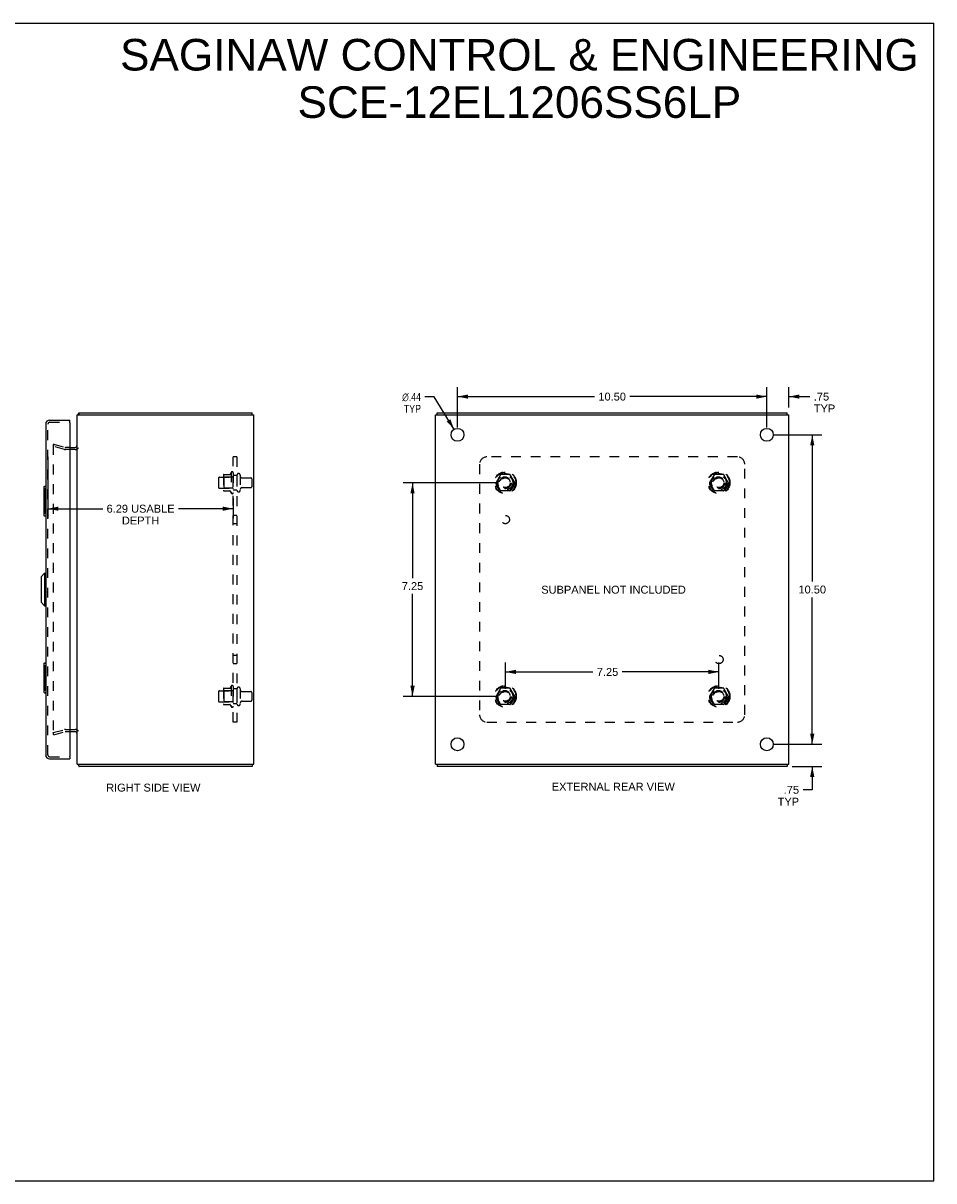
# Model space of a CAD drawing. Header units: inches. Extents: x 0 to 60.7, y 0 to 39.3.
# Tile 4 of 4: x 29.8 to 60.7, y 0 to 39.3. Entities that reach past the tile are written whole.
import ezdxf

# ---------------------------------------------------------------- set-up
doc = ezdxf.new("R2010")
doc.units = ezdxf.units.IN
doc.header["$LTSCALE"] = 3.339286
doc.header["$MEASUREMENT"] = 0
doc.linetypes.add('HIDDEN', pattern=[0.2, 0.1, -0.1])
doc.layers.get('0').update_dxf_attribs({"linetype": 'CONTINUOUS'})
for name, color, linetype in [('DEFAULT_2', 8, 'HIDDEN'), ('DIMENSIONS', 7, 'CONTINUOUS'), ('DOOR_ASSEMBLY', 7, 'CONTINUOUS'), ('SUBPANEL', 7, 'CONTINUOUS')]:
    doc.layers.add(name, color=color, linetype=linetype)
doc.styles.get("Standard").update_dxf_attribs({"font": 'arial.ttf'})
doc.styles.add('TEXTSTYLE_1', font='gdt', dxfattribs={"width": 0.8})
doc.dimstyles.new('DIMSTYLE_1', dxfattribs={"dimtxt": 0.267857, "dimasz": 0.357143, "dimexe": 0.09, "dimexo": 0.07, "dimgap": 0.0375, "dimtad": 0, "dimtih": 1, "dimtoh": 1, "dimzin": 4, "dimdsep": 46, "dimtxsty": 'Standard', "dimblk": '_FILLED', "dimblk1": '_FILLED', "dimblk2": '_FILLED', "dimcen": 0.09, "dimadec": 3, "dimazin": 1, "dimtfac": 1, "dimtdec": 3, "dimtofl": 0, "dimtmove": 0, "dimatfit": 3, "dimldrblk": '_FILLED', "dimfxl": 0, "dimtolj": 1, "dimtzin": 4, "dimarcsym": 0})
doc.dimstyles.new('DIMSTYLE_2', dxfattribs={"dimtxt": 0.267857, "dimasz": 0.357143, "dimexe": 0.09, "dimexo": 0.07, "dimgap": 0.09, "dimtad": 0, "dimtih": 1, "dimtoh": 1, "dimzin": 4, "dimdsep": 46, "dimtxsty": 'Standard', "dimblk": '_FILLED', "dimblk1": '_FILLED', "dimblk2": '_FILLED', "dimcen": 0.09, "dimadec": 3, "dimazin": 1, "dimtfac": 1, "dimtdec": 3, "dimtofl": 0, "dimtmove": 0, "dimatfit": 1, "dimldrblk": '_FILLED', "dimfxl": 0, "dimtolj": 1, "dimtzin": 4, "dimarcsym": 0})

# ---------------------------------------------------------------- blocks, each defined once
blk = doc.blocks.new('_FILLED')
at = {"color": 0, "linetype": 'ByBlock'}
blk.add_solid([(0, 0), (-1, 0.2), (-1, -0.2)], dxfattribs=at)
blk = doc.blocks.new('*D6')
at = {"layer": 'DIMENSIONS', "color": 2, "linetype": 'Continuous'}
for p, q in [((30.645, 24.566), (30.645, 22.488)), ((30.645, 22.809), (32.505, 22.809)), ((36.938, 22.809), (35.078, 22.809)), ((36.938, 23.165), (36.938, 22.488))]:
    blk.add_line(p, q, dxfattribs=at)
at = {"layer": 'DIMENSIONS', "color": 2, "linetype": 'Continuous', "xscale": 0.3571428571, "yscale": 0.3571428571, "zscale": 0.3571428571, "rotation": 180}
blk.add_blockref('_FILLED', (30.645, 22.809), dxfattribs=at)
at = {"layer": 'DIMENSIONS', "color": 2, "linetype": 'Continuous', "xscale": 0.3571428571, "yscale": 0.3571428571, "zscale": 0.3571428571}
blk.add_blockref('_FILLED', (36.938, 22.809), dxfattribs=at)
at = {"layer": 'DIMENSIONS', "color": 2, "linetype": 'Continuous', "insert": (33.791, 22.943), "char_height": 0.26786, "width": 2.30516, "attachment_point": 2, "line_spacing_factor": 0.9}
blk.add_mtext('6.29 USABLE\\PDEPTH', dxfattribs=at)
blk = doc.blocks.new('*D7')
at = {"layer": 'DIMENSIONS', "color": 2, "linetype": 'Continuous'}
for p, q in [((55.296, 25.316), (56.908, 25.316)), ((56.587, 25.316), (56.587, 20.334)), ((56.587, 14.816), (56.587, 19.798)), ((55.296, 14.816), (56.908, 14.816))]:
    blk.add_line(p, q, dxfattribs=at)
at = {"layer": 'DIMENSIONS', "color": 2, "linetype": 'Continuous', "xscale": 0.3571428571, "yscale": 0.3571428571, "zscale": 0.3571428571}
for p, rotation in [((56.587, 25.316), 90), ((56.587, 14.816), 270)]:
    blk.add_blockref('_FILLED', p, dxfattribs=dict(at, rotation=rotation))
at = {"layer": 'DIMENSIONS', "color": 2, "linetype": 'Continuous', "insert": (56.587, 20.2), "char_height": 0.2679, "width": 0.93601, "attachment_point": 2, "line_spacing_factor": 0.9}
blk.add_mtext('10.50', dxfattribs=at)
blk = doc.blocks.new('*D8')
at = {"layer": 'DIMENSIONS', "color": 2, "linetype": 'Continuous'}
for p, q in [((44.546, 25.566), (44.546, 26.934)), ((55.046, 25.566), (55.046, 26.934)), ((44.546, 26.613), (49.194, 26.613)), ((55.046, 26.613), (50.398, 26.613))]:
    blk.add_line(p, q, dxfattribs=at)
at = {"layer": 'DIMENSIONS', "color": 2, "linetype": 'Continuous', "xscale": 0.3571428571, "yscale": 0.3571428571, "zscale": 0.3571428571, "rotation": 180}
blk.add_blockref('_FILLED', (44.546, 26.613), dxfattribs=at)
at = {"layer": 'DIMENSIONS', "color": 2, "linetype": 'Continuous', "xscale": 0.3571428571, "yscale": 0.3571428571, "zscale": 0.3571428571}
blk.add_blockref('_FILLED', (55.046, 26.613), dxfattribs=at)
at = {"layer": 'DIMENSIONS', "color": 2, "linetype": 'Continuous', "insert": (49.796, 26.747), "char_height": 0.2679, "width": 0.93601, "attachment_point": 2, "line_spacing_factor": 0.9}
blk.add_mtext('10.50', dxfattribs=at)
blk = doc.blocks.new('*D9')
at = {"layer": 'DIMENSIONS', "color": 2, "linetype": 'Continuous'}
for p, q in [((43.755, 26.601), (43.442, 26.601)), ((44.432, 25.502), (43.755, 26.601))]:
    blk.add_line(p, q, dxfattribs=at)
at = {"layer": 'DIMENSIONS', "color": 2, "linetype": 'Continuous', "xscale": 0.3571428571, "yscale": 0.3571428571, "zscale": 0.3571428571, "rotation": 301.6392960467}
blk.add_blockref('_FILLED', (44.432, 25.502), dxfattribs=at)
at = {"layer": 'DIMENSIONS', "color": 2, "linetype": 'Continuous', "insert": (43.308, 26.735), "char_height": 0.26786, "width": 0.87693, "attachment_point": 3, "line_spacing_factor": 0.9, "style": 'TEXTSTYLE_1'}
blk.add_mtext('{\\fgdt;n}\\fArial;.44\\PTYP', dxfattribs=at)
blk = doc.blocks.new('*D10')
at = {"layer": 'DIMENSIONS', "color": 2, "linetype": 'Continuous'}
for p, q in [((56.587, 14.816), (56.587, 15.53)), ((55.296, 14.816), (56.908, 14.816)), ((55.903, 14.066), (56.908, 14.066)), ((56.587, 14.066), (56.587, 13.27)), ((56.587, 13.27), (56.274, 13.27))]:
    blk.add_line(p, q, dxfattribs=at)
at = {"layer": 'DIMENSIONS', "color": 2, "linetype": 'Continuous', "xscale": 0.3571428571, "yscale": 0.3571428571, "zscale": 0.3571428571}
for p, rotation in [((56.587, 14.816), 270), ((56.587, 14.066), 90)]:
    blk.add_blockref('_FILLED', p, dxfattribs=dict(at, rotation=rotation))
at = {"layer": 'DIMENSIONS', "color": 2, "linetype": 'Continuous', "insert": (56.14, 13.404), "char_height": 0.2679, "width": 0.7259, "attachment_point": 3, "line_spacing_factor": 0.9}
blk.add_mtext('.75\\PTYP', dxfattribs=at)
blk = doc.blocks.new('*D11')
at = {"layer": 'DIMENSIONS', "color": 2, "linetype": 'Continuous'}
for p, q in [((55.046, 25.566), (55.046, 26.934)), ((55.796, 26.241), (55.796, 26.934)), ((55.046, 26.613), (54.332, 26.613)), ((55.796, 26.613), (56.506, 26.613))]:
    blk.add_line(p, q, dxfattribs=at)
at = {"layer": 'DIMENSIONS', "color": 2, "linetype": 'Continuous', "xscale": 0.3571428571, "yscale": 0.3571428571, "zscale": 0.3571428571}
blk.add_blockref('_FILLED', (55.046, 26.613), dxfattribs=at)
at = {"layer": 'DIMENSIONS', "color": 2, "linetype": 'Continuous', "xscale": 0.3571428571, "yscale": 0.3571428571, "zscale": 0.3571428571, "rotation": 180}
blk.add_blockref('_FILLED', (55.796, 26.613), dxfattribs=at)
at = {"layer": 'DIMENSIONS', "color": 2, "linetype": 'Continuous', "insert": (56.64, 26.747), "char_height": 0.2679, "width": 0.7259, "attachment_point": 1, "line_spacing_factor": 0.9}
blk.add_mtext('.75\\PTYP', dxfattribs=at)
blk = doc.blocks.new('*D12')
at = {"layer": 'DIMENSIONS', "color": 2, "linetype": 'Continuous'}
for p, q in [((45.921, 23.691), (42.7, 23.691)), ((43.021, 23.691), (43.021, 20.451)), ((43.021, 16.441), (43.021, 19.915)), ((45.921, 16.441), (42.7, 16.441))]:
    blk.add_line(p, q, dxfattribs=at)
at = {"layer": 'DIMENSIONS', "color": 2, "linetype": 'Continuous', "xscale": 0.3571428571, "yscale": 0.3571428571, "zscale": 0.3571428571}
for p, rotation in [((43.021, 23.691), 90), ((43.021, 16.441), 270)]:
    blk.add_blockref('_FILLED', p, dxfattribs=dict(at, rotation=rotation))
at = {"layer": 'DIMENSIONS', "color": 2, "linetype": 'Continuous', "insert": (43.021, 20.317), "char_height": 0.2679, "width": 0.72789, "attachment_point": 2, "line_spacing_factor": 0.9}
blk.add_mtext('7.25', dxfattribs=at)
blk = doc.blocks.new('*D13')
at = {"layer": 'DIMENSIONS', "color": 2, "linetype": 'Continuous'}
for p, q in [((46.171, 16.691), (46.171, 17.591)), ((53.421, 16.691), (53.421, 17.591)), ((46.171, 17.27), (49.142, 17.27)), ((53.421, 17.27), (50.137, 17.27))]:
    blk.add_line(p, q, dxfattribs=at)
at = {"layer": 'DIMENSIONS', "color": 2, "linetype": 'Continuous', "xscale": 0.3571428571, "yscale": 0.3571428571, "zscale": 0.3571428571, "rotation": 180}
blk.add_blockref('_FILLED', (46.171, 17.27), dxfattribs=at)
at = {"layer": 'DIMENSIONS', "color": 2, "linetype": 'Continuous', "xscale": 0.3571428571, "yscale": 0.3571428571, "zscale": 0.3571428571}
blk.add_blockref('_FILLED', (53.421, 17.27), dxfattribs=at)
at = {"layer": 'DIMENSIONS', "color": 2, "linetype": 'Continuous', "insert": (49.64, 17.404), "char_height": 0.2679, "width": 0.72789, "attachment_point": 2, "line_spacing_factor": 0.9}
blk.add_mtext('7.25', dxfattribs=at)

msp = doc.modelspace()

# ---------------------------------------------------------------- linework, layer by layer
at = {"color": 7, "linetype": 'Continuous'}
for p, q in [((0, 39.286), (60.714, 39.286)), ((60.714, 0), (60.714, 39.286)), ((31.701, 25.991), (31.701, 26.066)), ((37.575, 25.991), (37.575, 26.066)), ((43.859, 25.991), (43.859, 26.066)), ((55.733, 25.991), (55.733, 26.066)), ((37.575, 14.141), (37.575, 14.066)), ((43.859, 14.141), (43.859, 14.066)), ((55.733, 14.141), (55.733, 14.066)), ((0, 0), (60.714, 0))]:
    msp.add_line(p, q, dxfattribs=at)
at = {"color": 3, "linetype": 'Continuous'}
for p, q in [((31.638, 14.141), (31.638, 25.991)), ((31.638, 25.991), (37.638, 25.991)), ((31.701, 26.066), (37.575, 26.066)), ((37.638, 14.141), (37.638, 25.991)), ((43.796, 14.141), (43.796, 25.991)), ((43.796, 25.991), (55.796, 25.991)), ((43.859, 26.066), (55.733, 26.066)), ((55.796, 14.141), (55.796, 25.991)), ((31.395, 24.891), (31.568, 24.891)), ((31.568, 15.241), (31.395, 15.241)), ((31.638, 14.141), (37.638, 14.141)), ((37.575, 14.066), (31.701, 14.066)), ((43.796, 14.141), (55.796, 14.141)), ((55.733, 14.066), (43.859, 14.066))]:
    msp.add_line(p, q, dxfattribs=at)
for points in [[(31.68, 26.023), (31.681, 26.024), (31.681, 26.025), (31.682, 26.026), (31.683, 26.028), (31.684, 26.029), (31.685, 26.031), (31.686, 26.033), (31.686, 26.035), (31.687, 26.037), (31.688, 26.04), (31.689, 26.042), (31.689, 26.044), (31.69, 26.048)], [(31.69, 26.048), (31.691, 26.05), (31.691, 26.052), (31.692, 26.054), (31.692, 26.055), (31.693, 26.057), (31.693, 26.058), (31.694, 26.06), (31.695, 26.061), (31.695, 26.062), (31.696, 26.063), (31.696, 26.064), (31.697, 26.064), (31.698, 26.065), (31.698, 26.065), (31.699, 26.066), (31.699, 26.066), (31.7, 26.066), (31.701, 26.066)], [(31.68, 14.109), (31.681, 14.108), (31.681, 14.107), (31.682, 14.106), (31.683, 14.104), (31.684, 14.103), (31.685, 14.101), (31.686, 14.099), (31.686, 14.097), (31.687, 14.095), (31.688, 14.092), (31.689, 14.09), (31.689, 14.088)], [(31.689, 14.088), (31.69, 14.084), (31.691, 14.082), (31.691, 14.08), (31.692, 14.078), (31.692, 14.077), (31.693, 14.075), (31.693, 14.074), (31.694, 14.072), (31.695, 14.071), (31.695, 14.07), (31.696, 14.069), (31.696, 14.068), (31.697, 14.068), (31.698, 14.067), (31.698, 14.067), (31.699, 14.066), (31.699, 14.066), (31.7, 14.066), (31.701, 14.066)]]:
    msp.add_lwpolyline(points, dxfattribs=at)
for centre in [(44.546, 25.316), (55.046, 25.316), (44.546, 14.816), (55.046, 14.816)]:
    msp.add_circle(centre, 0.219, dxfattribs=at)
for centre, radius, start, end in [((31.783, 25.921), 0.145, 135.3986, 151.1272), ((31.568, 24.961), 0.07, 270, 360), ((31.568, 15.171), 0.07, 0, 90), ((31.783, 14.211), 0.145, 208.8728, 224.6014)]:
    msp.add_arc(centre, radius, start, end, dxfattribs=at)
at = {"layer": 'DEFAULT_2', "color": 8, "linetype": 'HIDDEN'}
for p, q in [((30.845, 24.995), (30.825, 24.923)), ((30.825, 24.976), (30.825, 24.975)), ((30.825, 24.975), (30.825, 15.157)), ((31.21, 24.82), (30.825, 24.923)), ((30.84, 24.99), (30.839, 24.99)), ((30.845, 24.995), (31.229, 24.892)), ((31.395, 24.891), (31.239, 24.891)), ((31.568, 24.816), (31.239, 24.816)), ((36.612, 23.968), (36.84, 23.968)), ((36.868, 24.047), (36.868, 23.335)), ((36.938, 24.025), (36.938, 23.357)), ((46.326, 23.968), (46.017, 23.968)), ((53.576, 23.968), (53.267, 23.968)), ((36.438, 23.848), (36.438, 23.533)), ((36.468, 23.878), (37.063, 23.878)), ((36.602, 23.947), (36.602, 23.435)), ((36.622, 23.874), (36.602, 23.894)), ((36.622, 23.874), (36.622, 23.507)), ((36.918, 23.874), (36.622, 23.874)), ((36.918, 23.874), (36.938, 23.894)), ((36.918, 23.874), (36.918, 23.507)), ((37.063, 23.948), (37.063, 23.433)), ((37.173, 23.948), (37.173, 23.433)), ((37.235, 23.856), (37.533, 23.856)), ((37.563, 23.826), (37.563, 23.556)), ((46.008, 23.963), (45.854, 23.696)), ((45.854, 23.686), (46.008, 23.418)), ((46.489, 23.696), (46.334, 23.963)), ((46.334, 23.418), (46.489, 23.686)), ((53.258, 23.963), (53.104, 23.696)), ((53.104, 23.686), (53.258, 23.418)), ((53.739, 23.696), (53.584, 23.963)), ((53.584, 23.418), (53.739, 23.686)), ((36.468, 23.503), (37.063, 23.503)), ((36.622, 23.507), (36.602, 23.487)), ((36.612, 23.413), (36.84, 23.413)), ((36.918, 23.507), (36.622, 23.507)), ((36.918, 23.507), (36.938, 23.487)), ((37.235, 23.526), (37.533, 23.526)), ((46.326, 23.413), (46.017, 23.413)), ((53.576, 23.413), (53.267, 23.413)), ((36.438, 16.598), (36.438, 16.283)), ((36.468, 16.628), (37.063, 16.628)), ((36.602, 16.697), (36.602, 16.185)), ((36.622, 16.624), (36.602, 16.644)), ((36.612, 16.718), (36.84, 16.718)), ((36.918, 16.624), (36.622, 16.624)), ((36.622, 16.624), (36.622, 16.257)), ((36.868, 16.797), (36.868, 16.085)), ((36.918, 16.624), (36.938, 16.644)), ((36.918, 16.624), (36.918, 16.257)), ((36.938, 16.775), (36.938, 16.107)), ((37.063, 16.698), (37.063, 16.183)), ((37.173, 16.698), (37.173, 16.183)), ((37.235, 16.606), (37.533, 16.606)), ((37.563, 16.576), (37.563, 16.306)), ((46.008, 16.713), (45.854, 16.446)), ((46.326, 16.718), (46.017, 16.718)), ((46.489, 16.446), (46.334, 16.713)), ((53.258, 16.713), (53.104, 16.446)), ((53.576, 16.718), (53.267, 16.718)), ((53.739, 16.446), (53.584, 16.713)), ((36.468, 16.253), (37.063, 16.253)), ((36.622, 16.257), (36.602, 16.237)), ((36.612, 16.163), (36.84, 16.163)), ((36.918, 16.257), (36.622, 16.257)), ((36.918, 16.257), (36.938, 16.237)), ((37.235, 16.276), (37.533, 16.276)), ((45.854, 16.436), (46.008, 16.168)), ((46.326, 16.163), (46.017, 16.163)), ((46.334, 16.168), (46.489, 16.436)), ((53.104, 16.436), (53.258, 16.168)), ((53.576, 16.163), (53.267, 16.163)), ((53.584, 16.168), (53.739, 16.436)), ((30.825, 15.209), (31.21, 15.312)), ((30.845, 15.137), (30.825, 15.209)), ((30.845, 15.137), (31.229, 15.24)), ((31.239, 15.316), (31.568, 15.316)), ((31.395, 15.241), (31.239, 15.241))]:
    msp.add_line(p, q, dxfattribs=at)
for points in [[(30.839, 24.99), (30.838, 24.99), (30.836, 24.989), (30.835, 24.989), (30.834, 24.989), (30.833, 24.988), (30.832, 24.987), (30.831, 24.987), (30.83, 24.986), (30.829, 24.985), (30.828, 24.984), (30.828, 24.983), (30.827, 24.982), (30.827, 24.981), (30.826, 24.98), (30.826, 24.979), (30.826, 24.977), (30.825, 24.976)], [(30.843, 24.989), (30.842, 24.99), (30.841, 24.99), (30.84, 24.99)], [(30.825, 15.157), (30.825, 15.156), (30.826, 15.155), (30.826, 15.153), (30.826, 15.152), (30.827, 15.151), (30.827, 15.15), (30.828, 15.149)], [(30.84, 15.142), (30.839, 15.142), (30.838, 15.142), (30.836, 15.143), (30.835, 15.143), (30.834, 15.143), (30.833, 15.144), (30.832, 15.145), (30.831, 15.145), (30.83, 15.146), (30.829, 15.147), (30.828, 15.148), (30.828, 15.149)], [(30.843, 15.143), (30.842, 15.142), (30.841, 15.142), (30.84, 15.142)]]:
    msp.add_lwpolyline(points, dxfattribs=at)
for centre, radius in [((46.171, 23.691), 0.372), ((46.171, 23.691), 0.356), ((46.171, 23.691), 0.312), ((53.421, 23.691), 0.372), ((53.421, 23.691), 0.356), ((53.421, 23.691), 0.312), ((46.171, 23.691), 0.204), ((46.171, 23.691), 0.188), ((46.171, 23.691), 0.183), ((46.171, 23.691), 0.165), ((53.421, 23.691), 0.204), ((53.421, 23.691), 0.188), ((53.421, 23.691), 0.183), ((53.421, 23.691), 0.165), ((46.171, 16.441), 0.372), ((46.171, 16.441), 0.356), ((46.171, 16.441), 0.312), ((46.171, 16.441), 0.204), ((46.171, 16.441), 0.188), ((46.171, 16.441), 0.183), ((46.171, 16.441), 0.165), ((53.421, 16.441), 0.372), ((53.421, 16.441), 0.356), ((53.421, 16.441), 0.312), ((53.421, 16.441), 0.204), ((53.421, 16.441), 0.188), ((53.421, 16.441), 0.183), ((53.421, 16.441), 0.165)]:
    msp.add_circle(centre, radius, dxfattribs=at)
for centre, radius, start, end in [((31.239, 24.931), 0.115, 255, 270), ((31.239, 24.931), 0.04, 255, 270), ((31.568, 24.961), 0.145, 270, 321.2451), ((36.612, 23.958), 0.01, 90, 174.8062), ((36.821, 23.978), 0.01, 270, 336.0321), ((37.468, 23.691), 0.698, 149.3369, 156.0321), ((36.9, 24.025), 0.0384, 0, 145.5503), ((37.118, 23.948), 0.055, 0, 180), ((46.017, 23.958), 0.01, 90.0124, 149.9892), ((46.326, 23.958), 0.01, 30.012, 89.9887), ((53.267, 23.958), 0.01, 90.0124, 149.9892), ((53.576, 23.958), 0.01, 30.012, 89.9887), ((36.468, 23.848), 0.03, 90, 180), ((36.743, 23.947), 0.141, 174.7919, 180), ((37.235, 23.918), 0.0625, 180, 270), ((37.533, 23.826), 0.03, 0, 90), ((45.862, 23.691), 0.01, 150.0127, 209.9883), ((46.48, 23.691), 0.01, 330.0127, 29.9883), ((53.112, 23.691), 0.01, 150.0127, 209.9883), ((53.73, 23.691), 0.01, 330.0127, 29.9883), ((36.468, 23.533), 0.03, 180, 270), ((36.743, 23.435), 0.141, 180, 185.2081), ((36.612, 23.423), 0.01, 185.1938, 270), ((36.821, 23.403), 0.01, 23.9679, 90), ((37.468, 23.691), 0.698, 203.9679, 210.6631), ((36.9, 23.357), 0.0384, 214.4497, 360), ((37.118, 23.433), 0.055, 180, 360), ((37.235, 23.463), 0.0625, 90, 180), ((37.533, 23.556), 0.03, 270, 360), ((46.017, 23.423), 0.01, 210.012, 269.9887), ((46.326, 23.423), 0.01, 270.0124, 329.9892), ((53.267, 23.423), 0.01, 210.012, 269.9887), ((53.576, 23.423), 0.01, 270.0124, 329.9892), ((36.468, 16.598), 0.03, 90, 180), ((36.743, 16.697), 0.141, 174.7919, 180), ((36.612, 16.708), 0.01, 90, 174.8062), ((36.821, 16.728), 0.01, 270, 336.0321), ((37.468, 16.441), 0.698, 149.3369, 156.0321), ((36.9, 16.775), 0.0384, 0, 145.5503), ((37.118, 16.698), 0.055, 0, 180), ((37.235, 16.668), 0.0625, 180, 270), ((37.533, 16.576), 0.03, 0, 90), ((46.017, 16.708), 0.01, 90.0124, 149.9892), ((46.326, 16.708), 0.01, 30.012, 89.9887), ((53.267, 16.708), 0.01, 90.0124, 149.9892), ((53.576, 16.708), 0.01, 30.012, 89.9887), ((36.468, 16.283), 0.03, 180, 270), ((36.743, 16.185), 0.141, 180, 185.2081), ((36.612, 16.173), 0.01, 185.1938, 270), ((36.821, 16.153), 0.01, 23.9679, 90), ((37.468, 16.441), 0.698, 203.9679, 210.6631), ((37.118, 16.183), 0.055, 180, 360), ((37.235, 16.213), 0.0625, 90, 180), ((37.533, 16.306), 0.03, 270, 360), ((45.862, 16.441), 0.01, 150.0127, 209.9883), ((46.017, 16.173), 0.01, 210.012, 269.9887), ((46.326, 16.173), 0.01, 270.0124, 329.9892), ((46.48, 16.441), 0.01, 330.0127, 29.9883), ((53.112, 16.441), 0.01, 150.0127, 209.9883), ((53.267, 16.173), 0.01, 210.012, 269.9887), ((53.576, 16.173), 0.01, 270.0124, 329.9892), ((53.73, 16.441), 0.01, 330.0127, 29.9883), ((36.9, 16.107), 0.0384, 214.4497, 360), ((31.239, 15.201), 0.115, 90, 105), ((31.239, 15.201), 0.04, 90, 105), ((31.568, 15.171), 0.145, 38.7549, 90)]:
    msp.add_arc(centre, radius, start, end, dxfattribs=at)
at = {"layer": 'DOOR_ASSEMBLY', "color": 3, "linetype": 'Continuous'}
for p, q in [((30.57, 25.681), (30.57, 14.451)), ((30.705, 25.816), (31.395, 25.816)), ((31.395, 25.726), (31.395, 14.406)), ((30.705, 14.316), (31.395, 14.316))]:
    msp.add_line(p, q, dxfattribs=at)
at = {"layer": 'DOOR_ASSEMBLY', "color": 8, "linetype": 'HIDDEN'}
for p, q in [((30.645, 14.451), (30.645, 25.681)), ((30.705, 25.741), (31.38, 25.741)), ((30.705, 14.391), (31.38, 14.391))]:
    msp.add_line(p, q, dxfattribs=at)
at = {"layer": 'DOOR_ASSEMBLY', "color": 7, "linetype": 'Continuous'}
for p, q in [((31.395, 25.741), (31.38, 25.741)), ((31.395, 25.741), (31.395, 25.816)), ((30.51, 23.551), (30.51, 22.581)), ((30.525, 23.566), (30.57, 23.566)), ((30.557, 23.466), (30.557, 22.666)), ((30.525, 22.566), (30.57, 22.566)), ((30.412, 20.499), (30.531, 20.617)), ((30.412, 20.499), (30.412, 19.632)), ((30.531, 20.617), (30.531, 19.514)), ((30.531, 20.617), (30.57, 20.617)), ((30.412, 19.632), (30.531, 19.514)), ((30.531, 19.514), (30.57, 19.514)), ((30.51, 17.551), (30.51, 16.581)), ((30.525, 17.566), (30.57, 17.566)), ((30.557, 17.466), (30.557, 16.666)), ((30.525, 16.566), (30.57, 16.566)), ((31.38, 14.391), (31.395, 14.391)), ((31.395, 14.391), (31.395, 14.316))]:
    msp.add_line(p, q, dxfattribs=at)
for points in [[(30.555, 23.502), (30.555, 23.496), (30.556, 23.491), (30.556, 23.485), (30.556, 23.479), (30.557, 23.472), (30.557, 23.466)], [(30.557, 22.666), (30.557, 22.66), (30.556, 22.653), (30.556, 22.647), (30.556, 22.641), (30.555, 22.635), (30.555, 22.63)], [(30.555, 17.502), (30.555, 17.496), (30.556, 17.491), (30.556, 17.485), (30.556, 17.479), (30.557, 17.472), (30.557, 17.466)], [(30.557, 16.666), (30.557, 16.66), (30.556, 16.653), (30.556, 16.647), (30.556, 16.641), (30.555, 16.635), (30.555, 16.63)]]:
    msp.add_lwpolyline(points, dxfattribs=at)
at = {"layer": 'DOOR_ASSEMBLY', "color": 3, "linetype": 'Continuous'}
for centre, radius, start, end in [((30.705, 25.681), 0.135, 90, 180), ((31.38, 25.726), 0.015, 0, 90), ((30.705, 14.451), 0.135, 180, 270), ((31.38, 14.406), 0.015, 270, 360)]:
    msp.add_arc(centre, radius, start, end, dxfattribs=at)
at = {"layer": 'DOOR_ASSEMBLY', "color": 8, "linetype": 'HIDDEN'}
for centre, start, end in [((30.705, 25.681), 90, 180), ((30.705, 14.451), 180, 270)]:
    msp.add_arc(centre, 0.06, start, end, dxfattribs=at)
at = {"layer": 'DOOR_ASSEMBLY', "color": 7, "linetype": 'Continuous'}
for centre, start, end in [((30.525, 23.551), 90, 180), ((30.555, 23.551), 0, 90), ((30.525, 22.581), 180, 270), ((30.555, 22.581), 270, 360), ((30.525, 17.551), 90, 180), ((30.555, 17.551), 0, 90), ((30.525, 16.581), 180, 270), ((30.555, 16.581), 270, 360)]:
    msp.add_arc(centre, 0.015, start, end, dxfattribs=at)
at = {"layer": 'SUBPANEL', "color": 8, "linetype": 'HIDDEN'}
for p, q in [((36.938, 15.566), (36.938, 24.566)), ((37.063, 24.566), (36.938, 24.566)), ((37.063, 24.566), (37.063, 15.566)), ((54.046, 24.566), (45.546, 24.566)), ((45.296, 24.316), (45.296, 15.816)), ((54.296, 15.816), (54.296, 24.316)), ((37.063, 23.941), (36.938, 23.941)), ((37.063, 23.441), (36.938, 23.441)), ((37.063, 22.581), (36.938, 22.581)), ((37.063, 22.3), (36.938, 22.3)), ((37.063, 17.831), (36.938, 17.831)), ((37.063, 17.55), (36.938, 17.55)), ((37.063, 16.691), (36.938, 16.691)), ((37.063, 16.191), (36.938, 16.191)), ((37.063, 15.566), (36.938, 15.566)), ((45.546, 15.566), (54.046, 15.566))]:
    msp.add_line(p, q, dxfattribs=at)
for centre, radius in [((46.171, 23.691), 0.25), ((53.421, 23.691), 0.25), ((46.171, 22.441), 0.141), ((53.421, 17.691), 0.141), ((46.171, 16.441), 0.25), ((53.421, 16.441), 0.25)]:
    msp.add_circle(centre, radius, dxfattribs=at)
for centre, start, end in [((45.546, 24.316), 90, 180), ((54.046, 24.316), 0, 90), ((45.546, 15.816), 180, 270), ((54.046, 15.816), 270, 360)]:
    msp.add_arc(centre, 0.25, start, end, dxfattribs=at)

# ---------------------------------------------------------------- texts
at = {"layer": 'DIMENSIONS', "color": 2, "linetype": 'Continuous', "attachment_point": 2, "line_spacing_factor": 0.9}
for s, insert, char_height, width in [('SAGINAW CONTROL & ENGINEERING\\PSCE-12EL1206SS6LP', (46.648, 38.75), 1.07143, 27.06054), ('SUBPANEL NOT INCLUDED', (49.843, 20.194), 0.26786, 4.8981), ('RIGHT SIDE VIEW', (34.223, 13.478), 0.26786, 3.19437), ('EXTERNAL REAR VIEW', (49.834, 13.51), 0.26786, 4.17021)]:
    msp.add_mtext(s, dxfattribs=dict(at, insert=insert, char_height=char_height, width=width))

# ---------------------------------------------------------------- dimensions: what is measured, and where the dimension line sits
at = {"layer": 'DIMENSIONS', "color": 2, "linetype": 'Continuous'}
dim = msp.add_diameter_dim_2p(p1=(44.432, 25.502), p2=(44.661, 25.13), text='%%c<>\\PTYP', dimstyle='DIMSTYLE_2', override={"dimpost": '<>'}, dxfattribs=at)
dim.commit()
dim.dimension.update_dxf_attribs({"geometry": '*D9', "text_midpoint": (42.87, 26.4), "dimtype": 163})
for base, p1, p2, picture, middle in [((55.046, 26.613), (44.546, 25.496), (55.046, 25.496), '*D8', (49.808, 26.611)), ((53.421, 17.27), (46.171, 16.621), (53.421, 16.621), '*D13', (49.641, 17.268))]:
    dim = msp.add_linear_dim(base=base, p1=p1, p2=p2, dimstyle='DIMSTYLE_1', dxfattribs=at)
    dim.commit()
    dim.dimension.update_dxf_attribs({"geometry": picture, "text_midpoint": middle, "dimtype": 160})
for base, p1, p2, angle, picture, middle in [((55.046, 26.613), (55.796, 26.171), (55.046, 25.496), 180, '*D11', (57.003, 26.412)), ((56.587, 14.816), (55.833, 14.066), (55.226, 14.816), 90, '*D10', (55.777, 13.069))]:
    dim = msp.add_linear_dim(base=base, p1=p1, p2=p2, angle=angle, text='<>\\PTYP', dimstyle='DIMSTYLE_1', dxfattribs=at)
    dim.commit()
    dim.dimension.update_dxf_attribs({"geometry": picture, "text_midpoint": middle, "dimtype": 160})
for base, p1, p2, picture, middle in [((56.587, 25.316), (55.226, 14.816), (55.226, 25.316), '*D7', (56.598, 20.064)), ((43.021, 23.691), (45.991, 16.441), (45.991, 23.691), '*D12', (43.022, 20.182))]:
    dim = msp.add_linear_dim(base=base, p1=p1, p2=p2, angle=90, dimstyle='DIMSTYLE_1', dxfattribs=at)
    dim.commit()
    dim.dimension.update_dxf_attribs({"geometry": picture, "text_midpoint": middle, "dimtype": 160})
dim = msp.add_linear_dim(base=(36.938, 22.809), p1=(30.645, 24.636), p2=(36.938, 23.235), text='<> USABLE\\PDEPTH', dimstyle='DIMSTYLE_1', dxfattribs=at)
dim.commit()
dim.dimension.update_dxf_attribs({"geometry": '*D6', "text_midpoint": (33.791, 22.609), "dimtype": 160})

doc.saveas('drawing.dxf')
